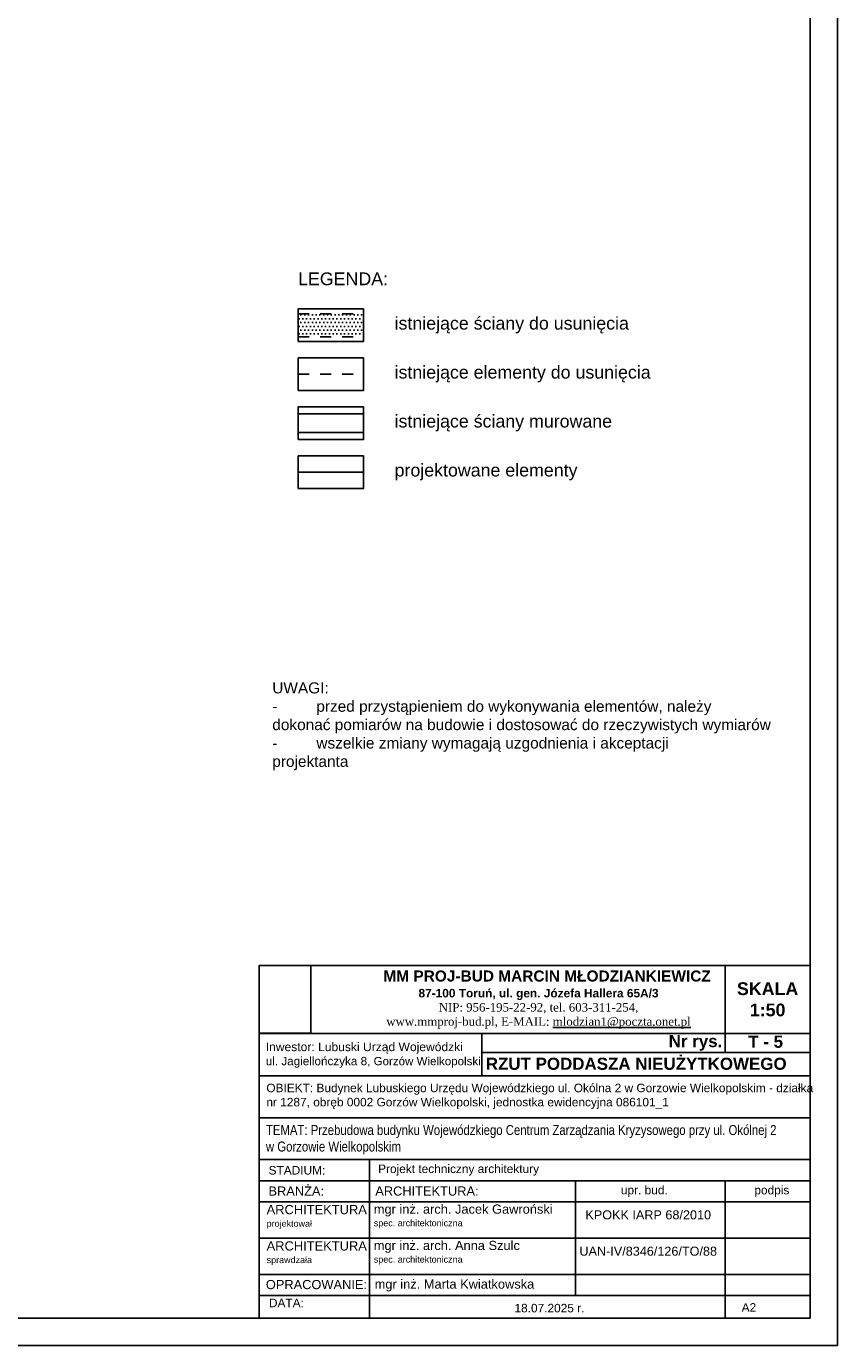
# Model space of a CAD drawing. Header units: millimetres. Extents: x 11979 to 37895, y 18730 to 47884.
# Tile 104 of 256: x 35975 to 36711, y 36047 to 37244. Entities that reach past the tile are written whole.
import ezdxf

# ---------------------------------------------------------------- set-up
doc = ezdxf.new("R2010")
doc.units = ezdxf.units.MM
doc.linetypes.add('4002', pattern=[2, 1, -1])
for name, color, linetype in [('- niebieska gruba', 161, 'Continuous'), ('-LEGENDA', 7, 'Continuous'), ('-RAMKA', 2, 'Continuous'), ('-SCIANY-NOSNE', 4, 'Continuous'), ('-WYMIAR', 8, 'Continuous'), ('0-RAMKA-1', 2, 'Continuous'), ('_PROJEKTOWANE', 5, 'Continuous'), ('KRESKOWANIE', 8, 'Continuous'), ('PATTERN_CLASS', 7, 'Continuous'), ('PROJEKTOWANE', 5, 'Continuous')]:
    doc.layers.add(name, color=color, linetype=linetype)
doc.layers.add('DO USU', color=7, linetype='Continuous', true_color=0x969696)
doc.layers.add('ISTN. BUD', color=253, linetype='Continuous', true_color=0x828282)
doc.styles.add('ARIAL', font='arial.ttf', dxfattribs={"height": 0.5})
doc.styles.get("Standard").update_dxf_attribs({"font": 'arial.ttf'})
picture_1 = doc.add_image_def('image6.jpg', size_in_pixel=(2304, 3037))

# ---------------------------------------------------------------- blocks, each defined once
blk = doc.blocks.new('fdfdssd')
at = {"layer": '-RAMKA', "color": 8}
for p in [(21287, 20416), (18317, 18316)]:
    blk.add_line(p, (21287, 18316), dxfattribs=at)
at = {"layer": '-RAMKA'}
blk.add_line((21262, 18341), (21262, 20391), dxfattribs=at)
at = {"layer": '-RAMKA', "color": 2}
blk.add_line((18442, 18341), (21262, 18341), dxfattribs=at)

msp = doc.modelspace()

# ---------------------------------------------------------------- hatches: boundary and pattern name
at = {"layer": 'ISTN. BUD'}
h = msp.add_hatch(dxfattribs=at)
h.set_pattern_fill('DOTS', color=256, scale=2.1675)
h.set_pattern_definition([(0, (14558.1665, 21645.9252), (1.72045312, 3.44090625), [0, -3.44090625])])
h.paths.add_polyline_path([(36221.36, 36962.24), (36280.55, 36962.24), (36280.55, 36983), (36221.36, 36983)])

# ---------------------------------------------------------------- linework, layer by layer
at = {"layer": '- niebieska gruba'}
msp.add_line((36221.36, 36839.37), (36280.55, 36839.37), dxfattribs=at)
at = {"layer": '-LEGENDA'}
for points in [[(36221.36, 36957.92), (36280.55, 36957.92), (36280.55, 36987.51), (36221.36, 36987.51)], [(36221.36, 36913.47), (36280.55, 36913.47), (36280.55, 36943.06), (36221.36, 36943.06)], [(36221.36, 36869.02), (36280.55, 36869.02), (36280.55, 36898.62), (36221.36, 36898.62)], [(36221.36, 36824.57), (36280.55, 36824.57), (36280.55, 36854.17), (36221.36, 36854.17)]]:
    msp.add_lwpolyline(points, close=True, dxfattribs=at)
at = {"layer": '-SCIANY-NOSNE'}
for p, q in [((36221.36, 36892.32), (36280.55, 36892.32)), ((36221.36, 36875.32), (36280.55, 36875.32))]:
    msp.add_line(p, q, dxfattribs=at)
at = {"layer": 'DO USU', "linetype": '4002', "ltscale": 10}
for p, q in [((36221.36, 36983.07), (36280.55, 36983.07)), ((36221.36, 36962.23), (36280.55, 36962.23)), ((36221.36, 36928.27), (36280.55, 36928.27))]:
    msp.add_line(p, q, dxfattribs=at)
at = {"layer": 'PATTERN_CLASS'}
for p, q in [((36608.94, 36391.53), (36608.94, 36312.74)), ((36186.01, 36330.01), (36686.08, 36330.01)), ((36387.9, 36330.01), (36387.9, 36291.44)), ((36387.9, 36312.74), (36686.08, 36312.74)), ((36186.01, 36291.44), (36686.08, 36291.44)), ((36186.01, 36253.53), (36686.08, 36253.53)), ((36186.01, 36215.62), (36686.08, 36215.62)), ((36286.04, 36215.62), (36286.04, 36071.67)), ((36186.01, 36196.33), (36686.08, 36196.33)), ((36473.19, 36196.33), (36473.19, 36092.26)), ((36608.94, 36196.33), (36608.94, 36071.67)), ((36186.01, 36177.04), (36686.08, 36177.04)), ((36186.01, 36177.04), (36686.08, 36177.04)), ((36186.01, 36177.04), (36686.08, 36177.04)), ((36186.01, 36144.07), (36686.08, 36144.07)), ((36186.01, 36144.07), (36686.08, 36144.07)), ((36186.01, 36111.09), (36686.08, 36111.09)), ((36186.01, 36111.09), (36686.08, 36111.09)), ((36186.01, 36092.26), (36686.08, 36092.26)), ((36186.01, 36071.67), (36686.08, 36071.67)), ((36186.01, 36071.66), (36686.08, 36071.66))]:
    msp.add_line(p, q, dxfattribs=at)
msp.add_lwpolyline([(36186.01, 36071.68), (36686.08, 36071.68), (36686.08, 36391.66), (36186.01, 36391.66)], close=True, dxfattribs=at)

# ---------------------------------------------------------------- block references
at = {"layer": '_PROJEKTOWANE'}
msp.add_blockref('fdfdssd', (15424.09, 17730.68), dxfattribs=at)

# ---------------------------------------------------------------- texts
at = {"layer": '0-RAMKA-1', "char_height": 11.56, "width": 810.8783, "attachment_point": 1}
for s, insert in [('LEGENDA:', (36221.22, 37020.67)), ('istniejące ściany do usunięcia ', (36308.84, 36980.37)), ('istniejące elementy do usunięcia', (36308.84, 36935.92)), ('istniejące ściany murowane', (36308.84, 36891.48)), ('projektowane elementy', (36308.84, 36847.03))]:
    msp.add_mtext(s, dxfattribs=dict(at, insert=insert))
at = {"layer": '0-RAMKA-1', "style": 'ARIAL'}
for s, insert, char_height, width, attachment_point in [('{\\fArial|b1|i0|c238|p34;\\H1.3x;    \\C170;MM PROJ-BUD MARCIN MŁODZIANKIEWICZ\\H0.7692x; \\C256;\\P87-100 Toruń, ul. gen. Józefa Hallera 65A/3\\P\\fTimes New Roman|b0|i0|c238|p18;NIP: 956-195-22-92, tel. 603-311-254,\\P\\C170;www.mmproj-bud.pl, E-MAIL: \\Lmlodzian1@poczta.onet.pl}', (36439.52, 36360.8), 7.714, 338.8396, 5), ('\\fArial|b1|i0|c238|p34;T - 5', (36629.91, 36322.4), 11, 295.2821, 4), ('{\\fArial|b1|i0|c238|p34;Nr rys. }', (36557.69, 36321.37), 11, 295.2821, 4), ('\\fArial|b1|i0|c238|p34;RZUT PODDASZA NIEUŻYTKOWEGO', (36391.63, 36302.41), 11, 353.3315, 4), ('OBIEKT: Budynek Lubuskiego Urzędu Wojewódzkiego ul. Okólna 2 w Gorzowie Wielkopolskim - działka nr 1287, obręb 0002 Gorzów Wielkopolski, jednostka ewidencyjna 086101_1', (36192.41, 36272.92), 7.71403, 495.3944, 4), ('{\\fArial Narrow|b0|i0|c238|p34;\\H1.166738x;TEMAT: Przebudowa budynku Wojewódzkiego Centrum Zarządzania Kryzysowego przy ul. Okólnej 2 w Gorzowie Wielkopolskim}', (36192.02, 36233.48), 7.71403, 466.2419, 4), ('{\\fArial|b0|i0|c238|p34;STADIUM:}', (36194.45, 36205.74), 7.714, 82.5777, 4), ('Projekt techniczny architektury', (36293.86, 36205.97), 7.714, 364.8363, 4), ('{\\fArial|b0|i0|c238|p34;BRANŻA:}', (36194.34, 36186.91), 8.3333, 89.2072, 4), ('ARCHITEKTURA:', (36291.31, 36186.91), 8.3333, 227.4595, 4), ('{\\fArial|b0|i0|c238|p34;upr. bud.}', (36535.57, 36186.69), 7.714, 69.4263, 5), ('{\\fArial|b0|i0|c238|p34;podpis}', (36651.37, 36186.69), 7.714, 69.4263, 5), ('ARCHITEKTURA\\P\\H0.69651x;projektował', (36192.65, 36163.54), 8.375, 89.6532, 4), ('{\\fArial|b0|i0|c238|p34;mgr inż. arch. Jacek Gawroński\\P\\H0.7x;spec. architektoniczna}', (36289.95, 36163.98), 8.3333, 167.9203, 4), ('{\\fArial|b0|i0|c238|p34;KPOKK IARP 68/2010}', (36539.11, 36165.29), 8.2075, 114.491, 5), ('ARCHITEKTURA\\P{\\H0.69651x;sprawdzała}', (36192.65, 36130.56), 8.375, 89.6532, 4), ('mgr inż. arch. Anna Szulc\\P\\H0.7x;spec. architektoniczna', (36289.95, 36131), 8.3333, 167.9203, 4), ('\\A1;UAN-IV/8346/126/TO/88', (36539.11, 36132.31), 8.2075, 114.491, 5), ('OPRACOWANIE:', (36191.94, 36102.02), 8.3333, 89.2072, 4), ('mgr inż. Marta Kwiatkowska', (36290.74, 36101.27), 8.3333, 167.9203, 4), ('{\\fArial|b0|i0|c238|p34;DATA:}', (36194.75, 36085.37), 7.714, 82.5777, 4), ('18.07.2025 r.', (36417.69, 36080.66), 7.714, 122.8796, 4), ('A2', (36623.97, 36081.32), 7.714, 77.1403, 4)]:
    msp.add_mtext(s, dxfattribs=dict(at, insert=insert, char_height=char_height, width=width, attachment_point=attachment_point))
at = {"layer": '0-RAMKA-1', "insert": (36191.85, 36310.29), "char_height": 7.8436, "width": 258.5859, "attachment_point": 4, "line_spacing_factor": 0.996, "style": 'ARIAL'}
msp.add_mtext('\\pxt24.218372;Inwestor: Lubuski Urząd Wojewódzki\\P{\\H0.968939x;ul. Jagiellończyka 8, \\H0.986842x;Gorzów Wielkopolski}', dxfattribs=at)
at = {"layer": 'KRESKOWANIE', "insert": (36647.51, 36360.87), "char_height": 11.5711, "width": 77.1403, "attachment_point": 5, "style": 'ARIAL'}
msp.add_mtext('{\\fArial|b1|i0|c238|p34;SKALA\\P1:50}', dxfattribs=at)
at = {"layer": 'PROJEKTOWANE', "color": 0, "insert": (36197.8, 36648.61), "char_height": 10, "width": 501.1709, "attachment_point": 1}
msp.add_mtext('UWAGI:\\P-^Iprzed przystąpieniem do wykonywania elementów, należy \\Pdokonać pomiarów na budowie i dostosować do rzeczywistych wymiarów\\P-^Iwszelkie zmiany wymagają uzgodnienia i akceptacji \\Pprojektanta', dxfattribs=at)

# ---------------------------------------------------------------- pictures from other files: only their frames are drawn
at = {"layer": '-WYMIAR'}
image = msp.add_image(picture_1, insert=(36186.01, 36330.11), size_in_units=(46.74, 61.61), dxfattribs=at)
image.dxf.flags = 7
image = msp.add_image(picture_1, insert=(36186.01, 36330.01), size_in_units=(0.0785, 0.103), dxfattribs=at)
image.dxf.flags = 7

doc.saveas('drawing.dxf')
